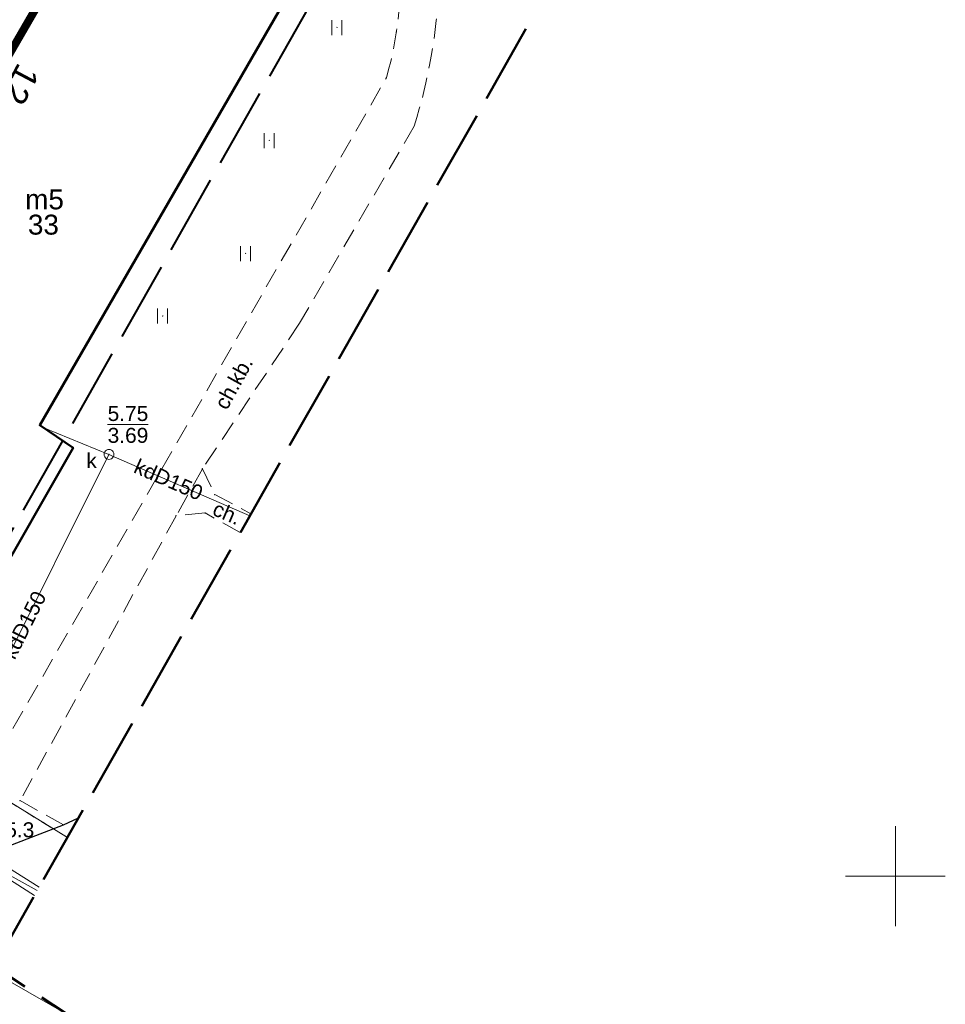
# Model space of a CAD drawing. Extents: x 5477758 to 5478339, y 5918274 to 5918502.
# Tile 39 of 43: x 5477956 to 5478002, y 5918394 to 5918443. Entities that reach past the tile are written whole.
import ezdxf
from ezdxf.enums import TextEntityAlignment as Align

# ---------------------------------------------------------------- set-up
doc = ezdxf.new("R2010")
doc.units = 0
doc.header["$PDSIZE"] = 0.75
for name, pattern in [('budynki akt$0$DASHED', [19.05, 12.7, -6.35]), ('PRZER1-1', [2, 1, -1]), ('PRZER2-1', [3, 2, -1]), ('PRZER3-1', [4, 3, -1]), ('PRZER4-1', [5, 4, -1])]:
    doc.linetypes.add(name, pattern=pattern)
doc.layers.get('0').update_dxf_attribs({"linetype": 'CONTINUOUS', "lineweight": 13})
for name, color, linetype, lineweight in [('A_GRANICA OPRACOWANIA', 7, 'CONTINUOUS', 0), ('FrameItemsLayer$', 7, 'CONTINUOUS', 0), ('GEPADR_O', 236, 'CONTINUOUS', 18), ('GESBZO', 7, 'CONTINUOUS', 50), ('GESBZO_O', 7, 'CONTINUOUS', 50), ('GESDZI', 7, 'CONTINUOUS', 18), ('GESUZY', 96, 'PRZER1-1', 18), ('GSLKRW', 7, 'CONTINUOUS', 25), ('GSPPRB', 7, 'CONTINUOUS', 20), ('GSPWPN_O', 7, 'CONTINUOUS', 13), ('GSSKOA', 7, 'PRZER3-1', 18), ('GSSKOD', 7, 'PRZER2-1', 18), ('GSSKOD_O', 7, 'PRZER2-1', 18), ('GSSUTR', 7, 'PRZER2-1', 18), ('GULEPR', 1, 'CONTINUOUS', 18), ('GULKPR', 36, 'CONTINUOUS', 18), ('GULKPR_O', 36, 'CONTINUOUS', 18), ('GULWPR', 5, 'CONTINUOUS', 18), ('GUPIWZ', 7, 'CONTINUOUS', 18), ('GUPIWZ_O', 7, 'CONTINUOUS', 18), ('GUPKSD', 36, 'CONTINUOUS', 18), ('GUPPRZ', 7, 'CONTINUOUS', 18), ('GUPPRZ_O', 7, 'CONTINUOUS', 18), ('zakres', 150, 'PRZER4-1', 50)]:
    doc.layers.add(name, color=color, linetype=linetype, lineweight=lineweight)
doc.layers.add('kołnierz', color=11, linetype='CONTINUOUS', lineweight=70, plot=False)
doc.styles.add('GEO-INFO', font='arial.ttf')

# ---------------------------------------------------------------- blocks, each defined once
blk = doc.blocks.new('POINT')
at = {"color": 0}
blk.add_point((0, 0), dxfattribs=at)
blk = doc.blocks.new('OKRAG_PELNY')
at = {"color": 0}
blk.add_lwpolyline([(0, 0.5), (0.12941, 0.482963), (0.25, 0.433013), (0.353553, 0.353553), (0.433013, 0.25), (0.482963, 0.12941), (0.5, 0), (0.482963, -0.12941), (0.433013, -0.25), (0.353553, -0.353553), (0.25, -0.433013), (0.12941, -0.482963), (0, -0.5), (-0.12941, -0.482963), (-0.25, -0.433013), (-0.353553, -0.353553), (-0.433013, -0.25), (-0.482963, -0.12941), (-0.5, 0), (-0.482963, 0.12941), (-0.433013, 0.25), (-0.353553, 0.353553), (-0.25, 0.433013), (-0.12941, 0.482963)], close=True, dxfattribs=at)
blk = doc.blocks.new('SPTRW')
at = {"color": 0}
for points in [[(-0.51332, 0.7233), (-0.51332, -0.7767)], [(0.48668, -0.7767), (0.48668, 0.7233)]]:
    blk.add_lwpolyline(points, dxfattribs=at)

msp = doc.modelspace()

# ---------------------------------------------------------------- linework, layer by layer
at = {"layer": 'A_GRANICA OPRACOWANIA', "color": 1, "linetype": 'budynki akt$0$DASHED', "ltscale": 0.1, "const_width": 0.4}
msp.add_lwpolyline([(5477924.666, 5918437.385), (5477923.68, 5918435.693), (5477947.085, 5918422.232), (5477949.411, 5918426.304), (5477947.596, 5918427.361), (5477964.141, 5918455.941), (5477965.541, 5918458.35), (5477956.078, 5918463.925), (5477947.799, 5918468.803), (5477947.799, 5918468.803), (5477943.997, 5918471.043), (5477943.489, 5918470.182), (5477933.716, 5918453.151), (5477933.004, 5918451.909), (5477924.666, 5918437.385)], dxfattribs=at)
at = {"layer": 'FrameItemsLayer$', "color": 7, "linetype": 'Continuous', "lineweight": 18}
for points in [[(5478000, 5918397.5), (5478000, 5918402.5)], [(5477997.5, 5918400), (5478002.5, 5918400)]]:
    msp.add_lwpolyline(points, dxfattribs=at)
at = {"layer": 'GESBZO', "color": 7, "linetype": 'Continuous', "lineweight": 50}
msp.add_lwpolyline([(5477947.596, 5918427.361), (5477964.141, 5918455.941), (5477973.257, 5918450.553), (5477957.124, 5918422.592), (5477958.789, 5918421.465), (5477950.46, 5918406.9), (5477941.35, 5918412.22), (5477949.411, 5918426.304)], close=True, dxfattribs=at)
at = {"layer": 'GESDZI', "color": 7, "linetype": 'Continuous', "lineweight": 18}
for points in [[(5477937.825, 5918494.464), (5477897.61, 5918435.89), (5477897.31, 5918433.06), (5477897.73, 5918431.34), (5477913.96, 5918422.85), (5477918.68, 5918425.35), (5477941.35, 5918412.22), (5477950.46, 5918406.9), (5477958.503, 5918401.94)], [(5477958.503, 5918401.94), (5477950.46, 5918406.9), (5477941.35, 5918412.22), (5477918.68, 5918425.35), (5477913.96, 5918422.85), (5477922.92, 5918418.17), (5477916.33, 5918408.95), (5477972.897, 5918373.915)]]:
    msp.add_lwpolyline(points, dxfattribs=at)
at = {"layer": 'GESUZY', "color": 96, "linetype": 'PRZER1-1', "lineweight": 18, "ltscale": 0.5}
for points in [[(5477958.503, 5918401.94), (5477950.46, 5918406.9), (5477941.35, 5918412.22), (5477918.68, 5918425.35), (5477913.96, 5918422.85), (5477897.73, 5918431.34), (5477897.31, 5918433.06), (5477897.61, 5918435.89), (5477937.825, 5918494.464)], [(5477937.825, 5918494.464), (5477897.61, 5918435.89), (5477897.31, 5918433.06), (5477897.73, 5918431.34), (5477913.96, 5918422.85), (5477918.68, 5918425.35), (5477941.35, 5918412.22), (5477950.46, 5918406.9), (5477958.503, 5918401.94)]]:
    msp.add_lwpolyline(points, dxfattribs=at)
at = {"layer": 'GSLKRW', "color": 7, "linetype": 'Continuous', "lineweight": 25}
msp.add_lwpolyline([(5477952.54, 5918400.183), (5477955.756, 5918401.59), (5477958.309, 5918402.569), (5477959.059, 5918402.92)], dxfattribs=at)
at = {"layer": 'GSPPRB', "color": 7, "linetype": 'Continuous', "lineweight": 20}
for p in [(5477974.993, 5918442.297), (5477974.493, 5918439.999), (5477957.124, 5918422.592), (5477958.789, 5918421.465), (5477965.273, 5918420.409), (5477965.888, 5918419.116), (5477965.404, 5918418.198), (5477963.954, 5918418.054), (5477956.135, 5918403.788), (5477958.309, 5918402.569)]:
    msp.add_point(p, dxfattribs=at)
at = {"layer": 'GSSKOA', "color": 7, "linetype": 'PRZER3-1', "lineweight": 18, "ltscale": 0.5}
msp.add_lwpolyline([(5477895.308, 5918432.497, 0.01241), (5477895.353, 5918432.004, 0.157577), (5477897.052, 5918428.743), (5477911.178, 5918420.326, 0.107372), (5477915.322, 5918419.772, 0.229991), (5477917.649, 5918421.865), (5477920.002, 5918420.365), (5477922.774, 5918418.644), (5477934.671, 5918411.296), (5477936.246, 5918410.3), (5477952.54, 5918400.183), (5477955.756, 5918401.59), (5477958.309, 5918402.569), (5477959.059, 5918402.92)], format="xyb", dxfattribs=at)
at = {"layer": 'GSSKOD', "color": 7, "linetype": 'PRZER2-1', "lineweight": 18, "ltscale": 0.5}
for points in [[(5477964.287, 5918457.946), (5477974.857, 5918451.467, -0.191303), (5477977.119, 5918444.664, -0.067534), (5477975.879, 5918437.577), (5477970.144, 5918427.702), (5477965.273, 5918420.409), (5477963.954, 5918418.054), (5477956.135, 5918403.788)], [(5477954.279, 5918404.806), (5477974.493, 5918439.999, 0.092657), (5477975.121, 5918446.676, 0.188707), (5477973.696, 5918450.211), (5477973.257, 5918450.553), (5477964.141, 5918455.941), (5477963.369, 5918456.364)]]:
    msp.add_lwpolyline(points, format="xyb", dxfattribs=at)
for points in [[(5477965.273, 5918420.409), (5477965.888, 5918419.116), (5477967.705, 5918418.159)], [(5477967.167, 5918417.211), (5477965.404, 5918418.198), (5477963.954, 5918418.054)], [(5477956.135, 5918403.788), (5477958.309, 5918402.569), (5477955.756, 5918401.59)]]:
    msp.add_lwpolyline(points, dxfattribs=at)
at = {"layer": 'GSSUTR', "color": 7, "linetype": 'PRZER2-1', "lineweight": 18, "ltscale": 0.5}
for points in [[(5477972.018, 5918442.535), (5477972.008, 5918442.515), (5477972.028, 5918442.515)], [(5477968.62, 5918436.872), (5477968.61, 5918436.852), (5477968.63, 5918436.852)], [(5477967.434, 5918431.21), (5477967.424, 5918431.19), (5477967.444, 5918431.19)], [(5477963.281, 5918428.082), (5477963.271, 5918428.062), (5477963.291, 5918428.062)]]:
    msp.add_lwpolyline(points, close=True, dxfattribs=at)
at = {"layer": 'GULEPR', "color": 1, "linetype": 'Continuous', "lineweight": 18}
for points in [[(5477956.997, 5918399.286), (5477946.078, 5918405.328), (5477936.07, 5918410.789), (5477942.415, 5918423.098), (5477922.29, 5918434.078), (5477912.965, 5918439.958), (5477903.098, 5918445.156)], [(5477957.09, 5918399.45), (5477955.548, 5918400.414), (5477947.165, 5918405.69), (5477945.326, 5918406.96), (5477944.742, 5918407.21), (5477944.409, 5918407.308), (5477943.687, 5918407.502), (5477942.91, 5918407.71), (5477940.285, 5918408.946), (5477937.356, 5918410.529), (5477930.158, 5918414.889), (5477924.924, 5918417.889), (5477918.703, 5918421.594), (5477904.953, 5918430.272), (5477898.015, 5918434.574), (5477896.72, 5918434.791)], [(5477956.855, 5918399.036), (5477949.833, 5918403.508), (5477944.777, 5918406.603), (5477944.059, 5918406.92), (5477942.974, 5918407.121), (5477940.705, 5918408.105), (5477938.886, 5918409.123), (5477933.346, 5918412.411), (5477923.958, 5918417.873), (5477918.134, 5918421.314), (5477906.504, 5918428.715), (5477897.757, 5918434.117), (5477896.584, 5918434.328), (5477896.452, 5918434.356)]]:
    msp.add_lwpolyline(points, dxfattribs=at)
at = {"layer": 'GULKPR', "color": 36, "linetype": 'Continuous', "lineweight": 18}
for points in [[(5477957.324, 5918422.457), (5477960.59, 5918421.133)], [(5477960.59, 5918421.133), (5477949.647, 5918399.225)], [(5477967.646, 5918418.055), (5477960.59, 5918421.133)]]:
    msp.add_lwpolyline(points, dxfattribs=at)
at = {"layer": 'GULWPR', "color": 5, "linetype": 'Continuous', "lineweight": 18}
msp.add_lwpolyline([(5477894.488, 5918431.165), (5477897.208, 5918429.641), (5477922.238, 5918414.33), (5477935.328, 5918406.317), (5477940.653, 5918403.243), (5477944.829, 5918400.897), (5477958.681, 5918392.967)], dxfattribs=at)
at = {"layer": 'GUPPRZ_O', "color": 36, "linetype": 'Continuous', "lineweight": 9, "flags": 128}
msp.add_lwpolyline([(5477960.521, 5918422.632), (5477962.56, 5918422.632)], dxfattribs=at)
at = {"layer": 'kołnierz', "linetype": 'PRZER4-1', "lineweight": 50}
msp.add_lwpolyline([(5477977.309, 5918380.798), (5477954.837, 5918395.479), (5477993.178, 5918463.057), (5477934.574, 5918496.308), (5477890.354, 5918424.446), (5477901.969, 5918417.467), (5477859.483, 5918348.301), (5477882.168, 5918332.75), (5477926.647, 5918301.778)], close=True, dxfattribs=at)
at = {"layer": 'zakres', "linetype": 'PRZER4-1', "lineweight": 40}
msp.add_lwpolyline([(5477963.54, 5918377.848), (5477941.504, 5918392.244), (5477979.546, 5918459.295), (5477938.033, 5918482.848), (5477904.167, 5918427.813), (5477915.775, 5918420.837), (5477872.982, 5918351.171), (5477887.852, 5918340.978), (5477923.836, 5918315.921)], close=True, dxfattribs=at)

# ---------------------------------------------------------------- block references
at = {"layer": 'GSSUTR', "color": 7, "lineweight": 18, "xscale": 0.5, "yscale": 0.5}
for p in [(5477972.018, 5918442.525), (5477968.62, 5918436.862), (5477967.434, 5918431.2), (5477963.281, 5918428.072)]:
    msp.add_blockref('SPTRW', p, dxfattribs=at)
at = {"layer": 'GUPIWZ', "color": 7, "lineweight": 18, "xscale": 0.5, "yscale": 0.5}
msp.add_blockref('OKRAG_PELNY', (5477960.59, 5918421.133), dxfattribs=at)
at = {"layer": 'GUPKSD', "color": 36, "lineweight": 18, "xscale": 0.5, "yscale": 0.5}
msp.add_blockref('POINT', (5477960.59, 5918421.133), dxfattribs=at)
at = {"layer": 'GUPPRZ', "color": 36, "lineweight": 18}
msp.add_blockref('POINT', (5477960.59, 5918421.133), dxfattribs=at)

# ---------------------------------------------------------------- texts
at = {"layer": 'GEPADR_O', "color": 236, "linetype": 'Continuous', "lineweight": 0, "style": 'GEO-INFO'}
msp.add_text('12', height=1.25, rotation=242.1027, dxfattribs=at).set_placement((5477957.156, 5918440.225), align=Align.TOP_LEFT)
at = {"layer": 'GESBZO_O', "color": 7, "linetype": 'Continuous', "lineweight": 0, "style": 'GEO-INFO'}
msp.add_text('m5', height=1, dxfattribs=at).set_placement((5477958.33, 5918433.408), align=Align.RIGHT)
at = {"layer": 'GESBZO_O', "color": 1, "linetype": 'Continuous', "lineweight": 0, "style": 'GEO-INFO'}
msp.add_text('33', height=1, dxfattribs=at).set_placement((5477957.304, 5918433.142), align=Align.TOP_CENTER)
at = {"layer": 'GSPWPN_O', "color": 7, "linetype": 'Continuous', "lineweight": 0, "style": 'GEO-INFO'}
msp.add_text('5.3', height=0.75, dxfattribs=at).set_placement((5477955.391, 5918401.95))
at = {"layer": 'GSSKOD_O', "color": 7, "linetype": 'Continuous', "lineweight": 0, "style": 'GEO-INFO'}
for s, rotation, p in [('ch.kb.', 61.2029, (5477966.827, 5918424.72)), ('ch.', 336.7039, (5477966.51, 5918418.205))]:
    msp.add_text(s, height=0.75, rotation=rotation, dxfattribs=at).set_placement(p, align=Align.MIDDLE)
at = {"layer": 'GULKPR_O', "color": 36, "linetype": 'Continuous', "lineweight": 0, "style": 'GEO-INFO'}
msp.add_text('kdD150', height=0.75, rotation=336.4372, dxfattribs=at).set_placement((5477963.575, 5918419.867), align=Align.MIDDLE_CENTER)
msp.add_text('kdD150', height=0.75, rotation=63.4569, dxfattribs=at).set_placement((5477956.323, 5918412.591), align=Align.MIDDLE)
at = {"layer": 'GUPIWZ_O', "color": 7, "linetype": 'Continuous', "lineweight": 0, "style": 'GEO-INFO'}
msp.add_text('k', height=0.75, dxfattribs=at).set_placement((5477959.979, 5918420.446), align=Align.RIGHT)
at = {"layer": 'GUPPRZ_O', "color": 36, "linetype": 'Continuous', "lineweight": 0, "style": 'GEO-INFO'}
for s, p in [('5.75', (5477960.521, 5918422.805)), ('3.69', (5477960.521, 5918421.71))]:
    msp.add_text(s, height=0.75, dxfattribs=at).set_placement(p)

doc.saveas('drawing.dxf')
